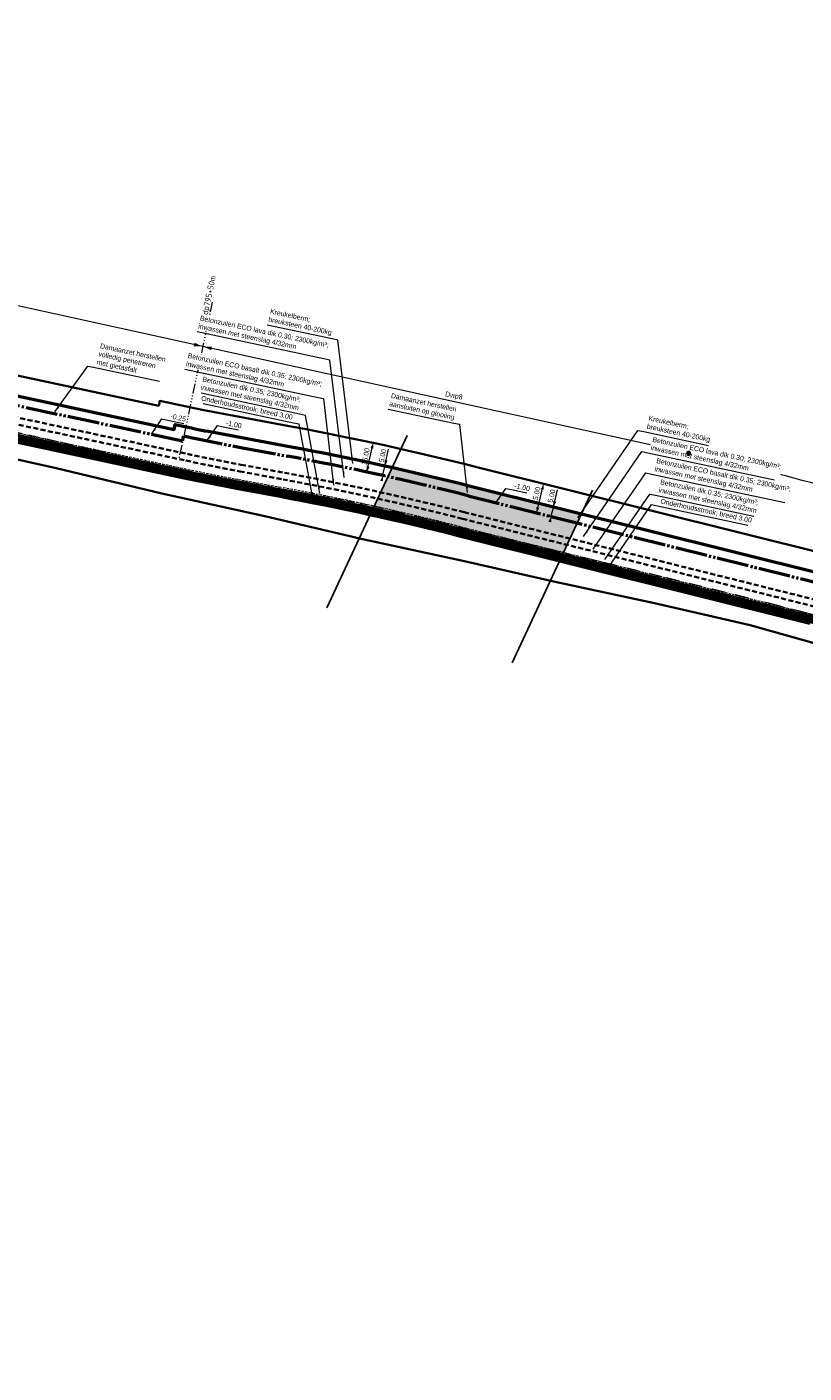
# Model space of a CAD drawing. Header units: metres. Extents: x 63663 to 67388, y 393975 to 407310.
# Tile 16 of 49: x 65280 to 65671, y 402852 to 403528. Entities that reach past the tile are written whole.
import ezdxf
from ezdxf.enums import TextEntityAlignment as Align

# ---------------------------------------------------------------- set-up
doc = ezdxf.new("R2010")
doc.units = ezdxf.units.M
for name, pattern in [('CENTER2', [28.575, 19.05, -3.175, 3.175, -3.175]), ('DOT', [0.25, 0, -0.25]), ('HIDDEN', [0.375, 0.25, -0.125]), ('JIS_09_08', [10.75, 8, -0.55, 0.55, -0.55, 0.55, -0.55]), ('ONDERHOUDSSTROOK', [28, 8, -20]), ('SECTIEGRENS', [10.5, 5, -1, 0.5, -1, 0.5, -1, 0.5, -1])]:
    doc.linetypes.add(name, pattern=pattern)
for name, color, linetype, lineweight in [('BS-PERKOENRIJ', 203, 'DOT', 5), ('maatvoering-leadr', 7, 'Continuous', 30), ('maatvoering-lin', 7, 'Continuous', 30), ('Plts-Dwarsprofiel', 5, 'CENTER2', 70), ('sn-arcering_betonzuilen', 1, 'Continuous', 18), ('sn-arcering_kreukelberm', 253, 'Continuous', 0), ('sn-arcering_lgrijs', 9, 'Continuous', 20), ('TM-Insteek', 211, 'HIDDEN', 13), ('TM-Invloedsgebied', 1, 'Continuous', 18), ('TM-invloedsgrens', 6, 'SECTIEGRENS', 20), ('TM-Kreukelberm', 43, 'Continuous', 50), ('TM-Maatlijnen', 1, 'Continuous', 13), ('TM-Materiaalscheiding', 3, 'HIDDEN', 35), ('TM-Onderhoudsweg', 3, 'Continuous', 35), ('TM-Raster', 41, 'RASTER', 50), ('TM-Teenconstructie', 20, 'JIS_09_08', 50), ('TM-Werkgrens', 62, 'PBZ-WERKGRENS', 35)]:
    doc.layers.add(name, color=color, linetype=linetype, lineweight=lineweight)
doc.layers.add('TM-Arcrand', color=206, linetype='Continuous', plot=False)
doc.styles.add('ISO', font='isocp.shx', dxfattribs={"height": 2.5})
doc.styles.add('StagCAD', font='StagCAD.ttf')
doc.linetypes.add('PBZ-WERKGRENS', pattern='A,5.5,-1.05,["O",StagCAD,S=2,R=0,X=0,Y=-1],-3.45', length=10)
doc.linetypes.add('RASTER', pattern='A,3,-2,[200,RASTER,S=0.75,R=0,X=0,Y=0],-2,3', length=10)
doc.dimstyles.new('GM-maatvoering', dxfattribs={"dimtxt": 2.5, "dimasz": 1, "dimexe": 0, "dimexo": 0, "dimgap": 1, "dimtad": 1, "dimrnd": 0.001, "dimzin": 1, "dimdsep": 46, "dimtxsty": 'StagCAD', "dimblk1": 'DIM_PIJL', "dimblk2": 'DIM_PIJL', "dimsah": 1, "dimcen": 0.09, "dimse1": 1, "dimse2": 1, "dimclrd": 1, "dimclre": 1, "dimclrt": 7, "dimazin": 0, "dimtfac": 1, "dimtix": 1, "dimtmove": 0, "dimatfit": 3, "dimldrblk": 'RAD_PIJL', "dimfxl": 1, "dimtvp": 0.83, "dimtolj": 1, "dimtzin": 0, "dimlwd": 15, "dimarcsym": 0})
doc.dimstyles.new('leader 1_1000', dxfattribs={"dimtxt": 2.5, "dimasz": 3, "dimexe": 0, "dimexo": 0, "dimgap": 1, "dimtad": 1, "dimrnd": 0.001, "dimzin": 1, "dimdsep": 46, "dimtxsty": 'StagCAD', "dimblk1": 'RAD_PIJL', "dimblk2": 'RAD_PIJL', "dimsah": 1, "dimcen": 0.09, "dimse1": 1, "dimse2": 1, "dimclrd": 1, "dimclre": 1, "dimclrt": 7, "dimazin": 0, "dimtfac": 1, "dimtix": 1, "dimtmove": 0, "dimatfit": 0, "dimfxl": 1, "dimtvp": 0.83, "dimtolj": 1, "dimtzin": 0, "dimlwd": 15, "dimarcsym": 0})

# ---------------------------------------------------------------- blocks, each defined once
blk = doc.blocks.new('RAD_PIJL')
at = {"color": 1, "linetype": 'Continuous'}
blk.add_solid([(-2.83, -0.75), (-2.83, 0.75), (0, 0)], dxfattribs=at)
blk = doc.blocks.new('*U25')
at = {"layer": 'TM-invloedsgrens', "flags": 128}
blk.add_lwpolyline([(-35, 0), (0, 0), (45.03, 0)], dxfattribs=at)
at = {"layer": 'TM-invloedsgrens', "color": 3, "lineweight": 35, "style": 'ISO', "width": 0.9}
blk.add_attdef('METRSCH-LZ', text='', height=3, rotation=180, dxfattribs=at).set_placement((-28, 0), align=Align.BOTTOM_LEFT)
blk = doc.blocks.new('ppuntje')
blk.add_lwpolyline([(0, 0, 0, 1.25, 0), (3, 0, 2, 2, 0)], format="xyseb")
blk = doc.blocks.new('DIM_PIJL')
at = {"color": 1}
blk.add_line((0, 1.41), (0, -1.41), dxfattribs=at)
at = {"color": 1, "linetype": 'ByBlock'}
blk.add_solid([(-2.83, -0.75), (-2.83, 0.75), (0, 0)], dxfattribs=at)
blk = doc.blocks.new('*D87')
at = {"layer": 'Defpoints', "color": 0, "transparency": 16777216}
for p in [(65454.25, 403318.67), (65457.31, 403318.01), (65454.19, 403303.34)]:
    blk.add_point(p, dxfattribs=at)
at = {"layer": 'maatvoering-lin', "color": 1, "lineweight": 15, "transparency": 16777216}
blk.add_line((65451.33, 403304.98), (65454.04, 403317.69), dxfattribs=at)
for p, rotation in [((65454.25, 403318.67), 77.96357706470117), ((65451.12, 403304), 257.9635770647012)]:
    blk.add_blockref('DIM_PIJL', p, dxfattribs=dict(at, rotation=rotation))
at = {"layer": 'maatvoering-lin', "color": 7, "transparency": 16777216, "insert": (65450.48, 403311.8), "char_height": 2.5, "attachment_point": 5, "rotation": 77.96358, "style": 'StagCAD'}
blk.add_mtext('\\A1;15.00', dxfattribs=at)
blk = doc.blocks.new('*D88')
at = {"layer": 'Defpoints', "color": 0, "transparency": 16777216}
for p in [(65539.93, 403298.07), (65540.17, 403298.01), (65536.59, 403283.44)]:
    blk.add_point(p, dxfattribs=at)
at = {"layer": 'maatvoering-lin', "color": 1, "lineweight": 15, "transparency": 16777216}
blk.add_line((65536.59, 403284.47), (65539.69, 403297.1), dxfattribs=at)
for p, rotation in [((65539.93, 403298.07), 76.18646769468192), ((65536.35, 403283.5), 256.1864676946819)]:
    blk.add_blockref('DIM_PIJL', p, dxfattribs=dict(at, rotation=rotation))
at = {"layer": 'maatvoering-lin', "color": 7, "transparency": 16777216, "insert": (65536.21, 403292.35), "char_height": 2.5, "attachment_point": 5, "rotation": 76.18647, "style": 'StagCAD'}
blk.add_mtext('\\A1;15.00', dxfattribs=at)
blk = doc.blocks.new('*D89')
at = {"layer": 'Defpoints', "color": 0, "transparency": 16777216}
for p in [(65459.86, 403307.21), (65460.2, 403307.13), (65458.79, 403302.32)]:
    blk.add_point(p, dxfattribs=at)
at = {"layer": 'maatvoering-lin', "color": 1, "lineweight": 15, "transparency": 16777216}
for p, q in [((65460.2, 403307.13), (65462.01, 403315.44)), ((65459.34, 403303.22), (65459.98, 403306.15)), ((65460.2, 403307.13), (65459.98, 403306.15)), ((65460.41, 403308.11), (65460.62, 403309.09)), ((65458.92, 403301.27), (65458.71, 403300.29)), ((65459.13, 403302.25), (65459.34, 403303.22))]:
    blk.add_line(p, q, dxfattribs=at)
for p, rotation in [((65460.2, 403307.13), 257.693223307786), ((65459.13, 403302.25), 77.69322330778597)]:
    blk.add_blockref('DIM_PIJL', p, dxfattribs=dict(at, rotation=rotation))
at = {"layer": 'maatvoering-lin', "color": 7, "transparency": 16777216, "insert": (65459.01, 403312.25), "char_height": 2.5, "attachment_point": 5, "rotation": 77.69322, "style": 'StagCAD'}
blk.add_mtext('\\A1;5.00', dxfattribs=at)
blk = doc.blocks.new('*D90')
at = {"layer": 'Defpoints', "color": 0, "transparency": 16777216}
for p in [(65543.78, 403286.8), (65544.85, 403286.54), (65542.59, 403281.94)]:
    blk.add_point(p, dxfattribs=at)
at = {"layer": 'maatvoering-lin', "color": 1, "lineweight": 15, "transparency": 16777216}
for p, q in [((65544.85, 403286.54), (65546.95, 403295.09)), ((65543.9, 403282.65), (65544.61, 403285.56)), ((65544.85, 403286.54), (65544.61, 403285.56)), ((65545.09, 403287.51), (65545.33, 403288.48)), ((65543.42, 403280.71), (65543.19, 403279.74)), ((65543.66, 403281.68), (65543.9, 403282.65))]:
    blk.add_line(p, q, dxfattribs=at)
for p, rotation in [((65544.85, 403286.54), 256.2234933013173), ((65543.66, 403281.68), 76.22349330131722)]:
    blk.add_blockref('DIM_PIJL', p, dxfattribs=dict(at, rotation=rotation))
at = {"layer": 'maatvoering-lin', "color": 7, "transparency": 16777216, "insert": (65543.87, 403291.98), "char_height": 2.5, "attachment_point": 5, "rotation": 76.22349, "style": 'StagCAD'}
blk.add_mtext('\\A1;5.00', dxfattribs=at)
blk = doc.blocks.new('punt')
at = {"layer": 'Plts-Dwarsprofiel', "linetype": 'Continuous', "lineweight": 35, "ltscale": 0.5, "const_width": 1.25}
blk.add_lwpolyline([(-0.625, 0, 1), (0.625, 0, 1)], format="xyb", close=True, dxfattribs=at)

msp = doc.modelspace()

# ---------------------------------------------------------------- hatches: boundary and pattern name
at = {"layer": 'sn-arcering_kreukelberm'}
h = msp.add_hatch(dxfattribs=at)
h.set_pattern_fill('GRAVEL', color=256, scale=0.1, angle=284.09, style=0)
h.set_pattern_definition([(108.71015542, (394831.0828, 653590.92197), (-9.98992415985, 28.90818941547), [0.34172144, -33.83048364]), (65.667108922, (394830.97318, 653591.24563), (-12.70259920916, -27.82311940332), [0.58640472, -58.054048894]), (13.20781502, (394831.2148, 653591.77994), (-36.796319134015, -8.47552347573), [0.41348152, -40.934722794]), (147.97105692, (394831.14588, 653592.95458), (43.05684374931, -27.07766249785), [0.53400452, -52.866437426]), (173.5310221, (394830.69316, 653593.23778), (32.795652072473, -3.842603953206), [0.5236337, -51.839807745]), (237.97105692, (394830.17286, 653593.29678), (27.07766249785, 43.05684374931), [0.53400452, -52.866437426]), (278.391608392, (394829.88965, 653592.84406), (-5.98925709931, 41.226316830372), [0.70619366, -69.913115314]), (312.952696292, (394829.99271, 653592.14543), (40.028042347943, -42.85392194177), [0.66671952, -66.005256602]), (2.12693354, (394830.44701, 653591.65745), (38.74005046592, 1.55925940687), [0.535813, -53.045545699]), (55.93372622, (394830.98245, 653591.67733), (-15.889463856, -23.12185412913), [0.61171328, -29.97393695]), (103.094805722, (394831.32511, 653592.18407), (-9.447389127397, 40.254451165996), [0.79107792, -78.316772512]), (19.51144275, (394829.89303, 653590.77416), (21.99192535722, 8.04619283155), [0.27000454, -26.730565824]), (52.16660232, (394830.14753, 653590.86434), (-20.59072905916, -26.308718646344), [0.51368198, -50.854638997]), (105.6973679, (394830.4626, 653591.27), (-2.214998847, 1.243133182), [0.35920934, -3.232893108]), (83.89595843, (394830.81542, 653591.27592), (-1.78566821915, -13.56126059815), [0.19344132, -19.150622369]), (172.49877741, (394830.836, 653591.46826), (7.8881297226, -1.5144006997), [0.27356562, -13.40475299]), (271.66112445, (394830.56477, 653591.50398), (0.7005981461, -9.13126290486), [0.44431966, -14.366298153]), (42.2624191, (394830.57765, 653591.05985), (-4.7012652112, -3.1868645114), [0.32128714, -7.710898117]), (257.086908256, (394831.55701, 653592.75296), (-5.786335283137, -25.87938801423), [0.450088, -44.558826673]), (311.04354386, (394831.45643, 653592.31426), (-19.392454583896, 22.534460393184), [0.37759894, -37.382215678]), (173.89595843, (394831.02065, 653590.81122), (13.56126059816, -1.78566821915), [0.3868801, -18.957183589]), (224.30782759, (394830.63596, 653590.85236), (19.07632836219, 18.42058892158), [0.450088, -44.558826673]), (220.1413227, (394830.1837, 653593.5237), (10.6456636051, 8.58872786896), [0.4340352, -21.267734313]), (175.47250852, (394829.8519, 653593.2439), (30.58065322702, -2.599470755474), [0.36367212, -36.00359338]), (307.49877741, (394828.7932, 653592.0322), (8.58872786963, -10.64566360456), [0.3868801, -18.957183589]), (258.05139256, (394829.02873, 653591.72526), (7.300735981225, 33.767517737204), [0.42578274, -42.15237598]), (310.1413227, (394829.40235, 653593.11755), (-8.58872786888, 10.64566360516), [0.2170176, -21.484751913]), (342.0073004, (394828.8678, 653592.1651), (10.1031285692, -2.7575338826), [0.1295146, -12.821994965]), (46.66112445, (394828.991, 653592.1251), (-5.9443983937, -5.4018633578), [0.5236337, -9.949054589]), (66.70637388, (394829.35036, 653592.50594), (-10.21633297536, -23.393121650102), [0.485267, -48.041364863]), (184.38743545, (394830.3654, 653591.61586), (5.6731308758, -0.2712675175), [0.36632388, -8.79177636]), (233.854594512, (394830.00017, 653591.58783), (-25.563261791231, -35.168714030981), [0.63955676, -63.316009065]), (301.64276382, (394829.62293, 653591.07138), (-10.53245919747, 17.56192766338), [0.26150824, -25.889392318]), (330.6973679, (394829.76, 653590.8487), (3.458132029, 0.971865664), [0.1524, -2.3876]), (0.95380508, (394829.44167, 653592.51294), (-20.4775246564, -0.15806310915), [0.35286696, -34.933940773]), (288.71015542, (394829.7945, 653592.51882), (9.98992415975, -28.9081894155), [0.68344288, -33.4887622]), (240.6973679, (394830.0137, 653591.8715), (0.971865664, -3.458132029), [0.6604, -1.8796]), (206.00221442, (394829.69051, 653591.29559), (-27.9363237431, -13.44805620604), [0.40160956, -39.759316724]), (134.75197202, (394829.32956, 653591.11952), (-7.6168622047, 7.1875315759), [0.36982908, -18.121650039]), (88.343343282, (394829.06918, 653591.38216), (1.469542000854, 54.51630991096), [0.6021451, -59.612464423]), (56.123446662, (394829.08659, 653591.98406), (18.375730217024, 27.551851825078), [0.63702946, -63.065846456])])
edge = h.paths.add_edge_path()
edge.add_line((65558.952, 403283.029), (65503.204, 403296.916))
edge.add_arc((65153.179, 401919.721), 1420.98, 75.739761, 77.370707)
edge.add_line((65463.865, 403306.32), (65461.702, 403301.681))
edge.add_arc((65153.177, 401919.711), 1415.989, 75.739286, 77.415083, ccw=False)
edge.add_line((65501.984, 403292.067), (65556.799, 403278.412))
edge.add_line((65556.799, 403278.412), (65558.952, 403283.029))
at = {"layer": 'sn-arcering_lgrijs'}
h = msp.add_hatch(color=256, dxfattribs=at)
h.dxf.hatch_style = 1
edge = h.paths.add_edge_path()
edge.add_line((65551.684, 403267.444), (65556.799, 403278.412))
edge.add_line((65556.799, 403278.412), (65501.984, 403292.067))
edge.add_arc((65153.179, 401919.721), 1415.98, 75.739281, 77.415089)
edge.add_line((65461.702, 403301.681), (65456.559, 403290.654))
edge.add_arc((65153.179, 401919.721), 1404.1, 75.738128, 77.52184, ccw=False)
edge.add_arc((1544873.313, 6342005.496), 6120212.589, 256.0119559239, 256.0124633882)

# ---------------------------------------------------------------- linework, layer by layer
at = {"layer": 'TM-Arcrand'}
for p, q in [((65430.981, 403235.804), (65471.379, 403322.432)), ((65524.075, 403208.24), (65564.473, 403294.868))]:
    msp.add_line(p, q, dxfattribs=at)
at = {"layer": 'TM-Maatlijnen', "ltscale": 5}
msp.add_lwpolyline([(65301.703, 403381.749), (64833.286, 403484.519)], dxfattribs=at)
at = {"layer": 'TM-Werkgrens', "flags": 128}
msp.add_lwpolyline([(66091.823, 402978.246), (66098.745, 402979.369), (66093.869, 403010.092), (66088.888, 403031.907), (66085.677, 403040.632), (66077.824, 403047.283), (66053.814, 403061.638), (66010.333, 403088.801), (65987.924, 403103.531), (65978.604, 403108.714), (65968.609, 403112.299), (65959.344, 403114.912), (65946.522, 403119.095), (65939.714, 403122.18), (65931.215, 403126.652), (65917.738, 403104.967), (65913.381, 403095.655), (65912.51, 403092.195), (65868.939, 403112.413, 0.4139956), (65854.334, 403107.072), (65758.414, 402900.754), (65764.406, 402896.423), (65757.125, 402886.347), (65741.124, 402897.909), (65748.405, 402907.986), (65753.461, 402904.332), (65853.525, 403119.564), (65851.712, 403120.406), (65858.434, 403134.894), (65869.557, 403156.578), (65858.596, 403164.339), (65835.588, 403171.051), (65787.274, 403185.236), (65739.284, 403199.333), (65697.318, 403211.988), (65643.672, 403227.098), (65595.608, 403238.149), (65545.653, 403248.907), (65499.327, 403259.459), (65448.219, 403270.5), (65399.778, 403281.793), (65348.151, 403293.181), (65294.969, 403305.949), (65253.631, 403315.137), (65202.398, 403326.118), (65155.625, 403335.859), (65102.821, 403347.05), (65056.278, 403356.727), (65004.156, 403368.596), (64959.162, 403377.836), (64911.945, 403388.17), (64861.561, 403398.897), (64839.904, 403403.166), (64828.241, 403404.072), (64817.856, 403405.073), (64809.744, 403401.502), (64802.805, 403393.95), (64773.018, 403359.037), (64756.101, 403342.861), (64739.309, 403333.031), (64712.707, 403320.941)], format="xyb", dxfattribs=at)

# ---------------------------------------------------------------- block references
at = {"layer": 'TM-Invloedsgebied'}
for p, xscale, yscale, zscale, rotation in [((65368.683, 403367.054), 1.499999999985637, 1.499999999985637, 1.499999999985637, 167.6254809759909), ((65368.679, 403367.055), -1.499999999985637, 1.499999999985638, 1.499999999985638, 167.7683604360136)]:
    msp.add_blockref('ppuntje', p, dxfattribs=dict(at, xscale=xscale, yscale=yscale, zscale=zscale, rotation=rotation))
at = {"layer": 'TM-invloedsgrens', "rotation": 257.9478852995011}
msp.add_blockref('*U25', (65366.135, 403355.136), dxfattribs=at).add_auto_attribs({'METRSCH-LZ': 'dp795+50m'})

# ---------------------------------------------------------------- dimensions: what is measured, and where the dimension line sits
at = {"layer": 'maatvoering-lin'}
dim = msp.add_aligned_dim(p1=(65454.185, 403303.343), p2=(65457.313, 403318.014), distance=3.136, dimstyle='GM-maatvoering', dxfattribs=at)
dim.commit()
dim.dimension.update_dxf_attribs({"geometry": '*D87', "text_midpoint": (65450.482, 403311.802)})
for base, p1, p2, angle, picture, middle in [((65460.197, 403307.132), (65458.79, 403302.32), (65459.856, 403307.206), 77.693223, '*D89', (65461.21, 403311.773)), ((65539.932, 403298.068), (65536.587, 403283.44), (65540.17, 403298.01), 76.186468, '*D88', (65538.395, 403291.818)), ((65544.853, 403286.536), (65542.594, 403281.941), (65543.785, 403286.798), 76.223493, '*D90', (65546.057, 403291.445))]:
    dim = msp.add_linear_dim(base=base, p1=p1, p2=p2, angle=angle, dimstyle='GM-maatvoering', dxfattribs=at)
    dim.commit()
    dim.dimension.update_dxf_attribs({"geometry": picture, "text_midpoint": middle, "dimtype": 161})

# ---------------------------------------------------------------- leaders
at = {"layer": 'maatvoering-leadr', "annotation_type": 0, "has_hookline": 1, "horizontal_direction": (0.978159, -0.207857, 0)}
for points, hookline_direction, text_width in [([(65294.411, 403334.18), (65310.905, 403357.226), (65313.84, 403356.602)], 0, 32.75), ([(65342.834, 403323.02), (65348.136, 403330.734), (65351.07, 403330.11)], 0, 7.25), ([(65501.599, 403293.714), (65497.752, 403327.835), (65494.817, 403328.459)], 1, 32.75), ([(65370.752, 403319.649), (65376.053, 403327.363), (65378.988, 403326.74)], 0, 6.75), ([(65515.945, 403288.589), (65520.904, 403295.804), (65523.838, 403295.18)], 0, 6.75), ([(65572.033, 403255.443), (65594.172, 403287.656), (65597.107, 403287.032)], 0, 45.375)]:
    msp.add_leader(points, dimstyle='leader 1_1000', override={"dimgap": 1, "dimtad": 1}, dxfattribs=dict(at, hookline_direction=hookline_direction, text_width=text_width))

# ---------------------------------------------------------------- next in the draw order: texts
at = {"layer": 'maatvoering-leadr', "color": 7, "insert": (65462.012, 403336.452), "char_height": 2.5, "attachment_point": 7, "rotation": 348.003175, "style": 'StagCAD', "bg_fill": 3, "box_fill_scale": 1.2, "bg_fill_color": 256, "bg_fill_transparency": 0}
msp.add_mtext('\\A1;Damaanzet herstellen\\Paansluiten op glooiing', dxfattribs=at)

# ---------------------------------------------------------------- next in the draw order: hatches: boundary and pattern name
at = {"layer": 'sn-arcering_betonzuilen'}
h = msp.add_hatch(dxfattribs=at)
h.set_pattern_fill('HONEY', color=256, scale=0.3, angle=344.09, style=0)
h.set_pattern_definition([(332.09317462, (214203.785, 788869.8239), (1.648677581, 0.060257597), [0.9525, -1.905]), (92.09317462, (214203.785, 788869.8239), (-0.8765234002, 1.3976678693), [0.9525, -1.905]), (32.09317462, (214203.785, 788869.8239), (0.7721541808, 1.4579254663), [-1.905, 0.9525])])
edge = h.paths.add_edge_path()
edge.add_line((64697.097, 403344.2), (64696.847, 403358.437))
edge.add_arc((64681.859, 403474.877), 117.4, 257.327595, 277.334561, ccw=False)
edge.add_line((64656.104, 403360.336), (64652.295, 403347.467))
edge.add_arc((64683.83, 403471.072), 127.564, 255.687722, 275.969697)
edge = h.paths.add_edge_path()
edge.add_line((65556.799, 403278.412), (65461.702, 403301.681))
edge.add_line((65461.702, 403301.681), (65454.351, 403285.918))
edge.add_arc((65152.155, 401915.402), 1403.438, 75.740524, 77.565343, ccw=False)
edge.add_line((65497.84, 403275.6), (65549.488, 403262.735))
edge.add_line((65549.488, 403262.735), (65556.799, 403278.412))

# ---------------------------------------------------------------- next in the draw order: linework, layer by layer
at = {"layer": 'BS-PERKOENRIJ'}
msp.add_lwpolyline([(65255.323, 403328.461), (65313.082, 403315.443), (65351.285, 403306.183), (65406.254, 403295.994), (65453.088, 403287.325), (65502.063, 403275.375), (65550.772, 403263.434), (65555.505, 403262.258), (65600.086, 403251.373), (65647.614, 403239.656), (65699.761, 403226.122), (65743.382, 403214.626), (65791.184, 403202.175), (65841.666, 403189.418), (65893.881, 403171.355), (65920.597, 403159.17), (65940.167, 403148.164), (65974.45, 403127.732), (66009.328, 403106.207), (66050.891, 403079.908)], dxfattribs=at)
at = {"layer": 'TM-Maatlijnen', "ltscale": 5}
msp.add_lwpolyline([(65489.814, 403340.478), (65301.703, 403381.749)], dxfattribs=at)
msp.add_lwpolyline([(66180.335, 402943.284), (66170.583, 403034.558, 0.2326511), (66123.418, 403109.186), (65999.646, 403185.073, 0.0661749), (65879.211, 403238.547), (65690.729, 403293.91, 0.0174323), (65623.203, 403311.213), (65489.814, 403340.478)], format="xyb", dxfattribs=at)

# ---------------------------------------------------------------- next in the draw order: texts
at = {"layer": 'maatvoering-leadr', "color": 7, "char_height": 2.5, "attachment_point": 7, "rotation": 348.003175, "style": 'StagCAD', "bg_fill": 3, "box_fill_scale": 1.2, "bg_fill_color": 256, "bg_fill_transparency": 0}
for s, insert in [('\\A1;Damaanzet herstellen\\Pvolledig penetreren\\Pmet gietasfalt', (65315.026, 403357.373)), ('\\A1;Dwp8', (65490.123, 403341.413)), ('-1.00', (65525.024, 403295.95)), ('\\A1;Onderhoudsstrook; breed 3.00', (65598.293, 403287.803))]:
    msp.add_mtext(s, dxfattribs=dict(at, insert=insert))

# ---------------------------------------------------------------- next in the draw order: leaders
at = {"layer": 'maatvoering-leadr', "annotation_type": 0, "has_hookline": 1, "hookline_direction": 0, "horizontal_direction": (0.978159, -0.207857, 0)}
for points, text_width in [([(65557.068, 403280.964), (65587.296, 403324.946), (65590.231, 403324.322)], 32.25), ([(65570.627, 403260.153), (65593.186, 403292.977), (65596.121, 403292.354)], 49.5)]:
    msp.add_leader(points, dimstyle='leader 1_1000', override={"dimgap": 1, "dimtad": 1}, dxfattribs=dict(at, text_width=text_width))

# ---------------------------------------------------------------- next in the draw order: texts
at = {"layer": 'maatvoering-leadr', "color": 7, "char_height": 2.5, "attachment_point": 7, "rotation": 348.003175, "style": 'StagCAD', "bg_fill": 3, "box_fill_scale": 1.2, "bg_fill_color": 256, "bg_fill_transparency": 0}
for s, insert in [('Kreukelberm;\\Pbreuksteen 40-200kg', (65591.417, 403325.093)), ('\\A1;Betonzuilen dik 0.35; 2300kg/m³;\\Pinwassen met steenslag 4/32mm', (65597.307, 403293.124))]:
    msp.add_mtext(s, dxfattribs=dict(at, insert=insert))

# ---------------------------------------------------------------- next in the draw order: leaders
at = {"layer": 'maatvoering-leadr', "annotation_type": 0, "has_hookline": 1, "hookline_direction": 0, "text_width": 67.375, "horizontal_direction": (0.978159, -0.207857, 0)}
msp.add_leader([(65564.817, 403265.213), (65591.214, 403303.62), (65594.148, 403302.996)], dimstyle='leader 1_1000', override={"dimgap": 1, "dimtad": 1}, dxfattribs=at)

# ---------------------------------------------------------------- next in the draw order: texts
at = {"layer": 'maatvoering-leadr', "color": 7, "insert": (65595.334, 403303.767), "char_height": 2.5, "attachment_point": 7, "rotation": 348.003175, "style": 'StagCAD', "bg_fill": 3, "box_fill_scale": 1.2, "bg_fill_color": 256, "bg_fill_transparency": 0}
msp.add_mtext('\\A1;Betonzuilen ECO basalt dik 0.35; 2300kg/m³;\\Pinwassen met steenslag 4/32mm', dxfattribs=at)

# ---------------------------------------------------------------- next in the draw order: leaders
at = {"layer": 'maatvoering-leadr', "annotation_type": 0, "has_hookline": 1, "hookline_direction": 0, "text_width": 64.125, "horizontal_direction": (0.978159, -0.207857, 0)}
msp.add_leader([(65559.986, 403271.696), (65589.241, 403314.263), (65592.176, 403313.639)], dimstyle='leader 1_1000', override={"dimgap": 1, "dimtad": 1}, dxfattribs=at)

# ---------------------------------------------------------------- next in the draw order: texts
at = {"layer": 'maatvoering-leadr', "color": 7, "insert": (65593.362, 403314.409), "char_height": 2.5, "attachment_point": 7, "rotation": 348.003175, "style": 'StagCAD', "bg_fill": 3, "box_fill_scale": 1.2, "bg_fill_color": 256, "bg_fill_transparency": 0}
msp.add_mtext('\\A1;Betonzuilen ECO lava dik 0.30; 2300kg/m³;\\Pinwassen met steenslag 4/32mm', dxfattribs=at)

# ---------------------------------------------------------------- next in the draw order: linework, layer by layer
at = {"layer": 'TM-Materiaalscheiding', "ltscale": 10}
msp.add_lwpolyline([(64654.718, 403355.402, 0.2796054), (64773.866, 403393.715), (64797.795, 403421.771, -0.2755657), (64819.975, 403429.289), (65046.026, 403380.88, -0.0046704), (65064.309, 403376.785, 0.0046704), (65082.592, 403372.691), (65360.917, 403313.087, 0.0069222), (65387.865, 403307.705), (65409.703, 403303.657, -0.0164097), (65499.917, 403283.853), (65676.692, 403239.818), (65839.339, 403197.006, -0.0653525), (65937.533, 403156.883, -0.0148711), (66052.183, 403086.88)], format="xyb", dxfattribs=at)
at = {"layer": 'TM-Teenconstructie', "ltscale": 2}
msp.add_lwpolyline([(64656.123, 403360.33, 0.2427615), (64760.335, 403387.542), (64759.707, 403388.224, 0.0298556), (64769.034, 403397.851), (64792.956, 403425.898, -0.2755657), (64821.307, 403435.508), (65041.974, 403388.251, -0.0015702), (65066.325, 403382.633, 0.0015702), (65090.676, 403377.014), (65358.558, 403319.646), (65359.092, 403322.14), (65362.691, 403321.369, 0.0069222), (65389.408, 403316.033), (65411.247, 403311.985, -0.0164061), (65501.984, 403292.067), (65678.793, 403248.023), (65841.495, 403205.197, -0.0653525), (65941.73, 403164.24, -0.0113773), (66030.155, 403111.094)], format="xyb", dxfattribs=at)
at = {"layer": 'TM-Werkgrens', "flags": 128}
msp.add_lwpolyline([(64655.81, 403376.594, 0.2588739), (64749.374, 403397.454), (64782.515, 403436.309, -0.2755657), (64823.265, 403450.122), (65040.517, 403403.596), (65040.529, 403403.593, -0.0015702), (65064.972, 403397.953, 0.0015702), (65089.231, 403392.355), (65346.558, 403337.256), (65347.09, 403339.749), (65368.296, 403335.202), (65413.981, 403326.734, -0.0163998), (65505.644, 403306.614), (65682.515, 403262.555), (65845.314, 403219.703, -0.0653525), (65949.162, 403177.269, -0.0093527), (65974.221, 403162.329), (66106.069, 403079.459, -0.2257318), (66131.342, 403039.534), (66153.197, 402864.216)], format="xyb", dxfattribs=at)

# ---------------------------------------------------------------- next in the draw order: block references
at = {"layer": 'Plts-Dwarsprofiel', "rotation": 348.0031746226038}
msp.add_blockref('punt', (65612.722, 403313.512), dxfattribs=at)

# ---------------------------------------------------------------- next in the draw order: texts
at = {"layer": 'maatvoering-leadr', "color": 7, "char_height": 2.5, "attachment_point": 7, "rotation": 348.003175, "style": 'StagCAD', "bg_fill": 3, "box_fill_scale": 1.2, "bg_fill_color": 256, "bg_fill_transparency": 0}
for s, insert in [('-0.25', (65352.256, 403330.881)), ('-1.00', (65380.174, 403327.51))]:
    msp.add_mtext(s, dxfattribs=dict(at, insert=insert))

# ---------------------------------------------------------------- next in the draw order: linework, layer by layer
at = {"layer": 'TM-Insteek', "ltscale": 5}
msp.add_lwpolyline([(64652.544, 403348.436, 0.2850966), (64779.837, 403388.604), (64803.775, 403416.67), (64803.775, 403416.67, -0.2755657), (64818.329, 403421.603), (65359.345, 403305.743, 0.0069222), (65386.496, 403300.321), (65408.334, 403296.273), (65408.334, 403296.273, -0.0164129), (65498.084, 403276.57), (65674.828, 403232.543), (65837.428, 403189.743, -0.0653525), (65933.811, 403150.36, -0.0205483), (66090.567, 403052.188, -0.2162347), (66101.264, 403034.515), (66107.769, 402979.82)], format="xyb", dxfattribs=at)
at = {"layer": 'TM-Kreukelberm'}
msp.add_lwpolyline([(65086.952, 403382.618), (65354.247, 403325.376), (65354.779, 403327.87), (65359.568, 403326.844, 0.0069222), (65373.144, 403324.133), (65412.158, 403316.901, -0.016404), (65503.204, 403296.916), (65680.034, 403252.867), (65842.768, 403210.032, -0.0653525), (65944.207, 403168.583)], format="xyb", dxfattribs=at)
at = {"layer": 'TM-Materiaalscheiding', "ltscale": 10}
msp.add_lwpolyline([(64653.832, 403352.633, 0.2852031), (64776.563, 403391.407), (64800.496, 403419.467, -0.2755657), (64819.232, 403425.818), (65045.289, 403377.407, -0.0028027), (65063.583, 403373.382, 0.0028027), (65081.878, 403369.357), (65360.203, 403309.752, 0.0069222), (65387.243, 403304.352), (65409.082, 403300.304, -0.0164111), (65499.085, 403280.546), (65675.845, 403236.515), (65838.471, 403193.708, -0.0653525), (65935.843, 403153.921, -0.0148716), (66050.323, 403084.022), (66083.531, 403062.197, -0.0012704), (66093.003, 403055.744, -0.2162347), (66105.544, 403035.024), (66108.261, 403012.174), (66110.947, 402987.814), (66120.76, 402905.294), (66131.713, 402906.597)], format="xyb", dxfattribs=at)
at = {"layer": 'TM-Onderhoudsweg', "linetype": 'ONDERHOUDSSTROOK', "ltscale": 0.75, "flags": 128}
msp.add_lwpolyline([(64651.926, 403346.013, 3, 3, 0.2851057), (64781.736, 403386.978, 3, 3, 0), (64805.678, 403415.048, 3, 3, -0.2755657), (64817.806, 403419.159, 3, 3, 0), (65358.821, 403303.299, 3, 3, 0.0069222), (65386.04, 403297.863, 3, 3, 0), (65407.879, 403293.815, 3, 3, 0), (65407.879, 403293.815, 3, 3, -0.0164139), (65497.474, 403274.146, 3, 3, 0), (65674.208, 403230.121, 3, 3, 0), (65836.791, 403187.325, 3, 3, -0.0646663), (65931.644, 403148.718, 3, 3, -0.0206671), (66089.155, 403050.126, 3, 3, -0.2162347), (66098.781, 403034.22, 3, 3, 0), (66103.14, 402997.57, 0, 0, 0)], format="xyseb", dxfattribs=at)
at = {"layer": 'TM-Onderhoudsweg'}
for points in [[(64652.297, 403347.467, 0.2851003), (64780.597, 403387.954), (64804.536, 403416.021, -0.2755657), (64818.12, 403420.626), (65359.135, 403304.765, 0.0069222), (65386.314, 403299.337), (65408.152, 403295.29, -0.0164133), (65497.84, 403275.6), (65674.58, 403231.574), (65837.173, 403188.776, -0.0653525), (65933.316, 403149.491, -0.0205483), (66090.002, 403051.363, -0.2162347), (66100.271, 403034.397), (66104.62, 402997.829), (66107.493, 402981.397, -0.0136821), (66107.958, 402978.23), (66108.613, 402972.72)], [(64651.555, 403344.56, 0.2851111), (64782.876, 403386.003), (64806.819, 403414.074, -0.2755657), (64817.491, 403417.692), (65358.507, 403301.832, 0.0069222), (65385.767, 403296.388), (65407.605, 403292.34, -0.0164146), (65497.108, 403272.691), (65673.835, 403228.668), (65836.409, 403185.875, -0.0653525), (65931.829, 403146.886, -0.0205483), (66088.307, 403048.888, -0.2162347), (66097.292, 403034.043), (66103.619, 402980.837)]]:
    msp.add_lwpolyline(points, format="xyb", dxfattribs=at)
at = {"layer": 'TM-Raster'}
msp.add_lwpolyline([(64817.387, 403417.203), (65358.402, 403301.343, 0.0069222), (65385.676, 403295.896), (65407.514, 403291.848, -0.0164148), (65496.986, 403272.206), (65673.711, 403228.184)], format="xyb", dxfattribs=at)

# ---------------------------------------------------------------- next in the draw order: leaders
at = {"layer": 'maatvoering-leadr', "annotation_type": 0, "has_hookline": 1, "hookline_direction": 1, "text_width": 45.375, "horizontal_direction": (0.978159, -0.207857, 0)}
msp.add_leader([(65424.011, 403290.933), (65417.148, 403327.992), (65414.214, 403328.616)], dimstyle='leader 1_1000', override={"dimgap": 1, "dimtad": 1}, dxfattribs=at)

# ---------------------------------------------------------------- next in the draw order: texts
at = {"layer": 'maatvoering-leadr', "color": 7, "insert": (65413.443, 403329.802), "char_height": 2.5, "attachment_point": 9, "rotation": 348.003175, "style": 'StagCAD', "bg_fill": 3, "box_fill_scale": 1.2, "bg_fill_color": 256, "bg_fill_transparency": 0}
msp.add_mtext('\\A1;Onderhoudsstrook; breed 3.00', dxfattribs=at)

# ---------------------------------------------------------------- next in the draw order: leaders
at = {"layer": 'maatvoering-leadr', "annotation_type": 0, "has_hookline": 1, "hookline_direction": 1, "horizontal_direction": (0.978159, -0.207857, 0)}
for points, text_width in [([(65444.046, 403308.282), (65436.551, 403370.278), (65433.616, 403370.901)], 32.25), ([(65427.476, 403293.291), (65420.213, 403332.453), (65417.278, 403333.076)], 49.5)]:
    msp.add_leader(points, dimstyle='leader 1_1000', override={"dimgap": 1, "dimtad": 1}, dxfattribs=dict(at, text_width=text_width))

# ---------------------------------------------------------------- next in the draw order: texts
at = {"layer": 'maatvoering-leadr', "color": 7, "char_height": 2.5, "rotation": 348.003175, "style": 'StagCAD', "bg_fill": 3, "box_fill_scale": 1.2, "bg_fill_color": 256, "bg_fill_transparency": 0}
for s, insert, attachment_point in [('Kreukelberm;\\Pbreuksteen 40-200kg', (65401.3, 403378.791), 7), ('\\A1;Betonzuilen dik 0.35; 2300kg/m³;\\Pinwassen met steenslag 4/32mm', (65416.508, 403334.262), 9)]:
    msp.add_mtext(s, dxfattribs=dict(at, insert=insert, attachment_point=attachment_point))

# ---------------------------------------------------------------- next in the draw order: leaders
at = {"layer": 'maatvoering-leadr', "annotation_type": 0, "has_hookline": 1, "hookline_direction": 1, "text_width": 67.375, "horizontal_direction": (0.978159, -0.207857, 0)}
msp.add_leader([(65434.508, 403297.342), (65429.522, 403340.698), (65426.587, 403341.322)], dimstyle='leader 1_1000', override={"dimgap": 1, "dimtad": 1}, dxfattribs=at)

# ---------------------------------------------------------------- next in the draw order: texts
at = {"layer": 'maatvoering-leadr', "color": 7, "insert": (65359.913, 403356.512), "char_height": 2.5, "attachment_point": 7, "rotation": 348.003175, "style": 'StagCAD', "bg_fill": 3, "box_fill_scale": 1.2, "bg_fill_color": 256, "bg_fill_transparency": 0}
msp.add_mtext('\\A1;Betonzuilen ECO basalt dik 0.35; 2300kg/m³;\\Pinwassen met steenslag 4/32mm', dxfattribs=at)

# ---------------------------------------------------------------- next in the draw order: leaders
at = {"layer": 'maatvoering-leadr', "annotation_type": 0, "has_hookline": 1, "hookline_direction": 1, "text_width": 64.125, "horizontal_direction": (0.978159, -0.207857, 0)}
msp.add_leader([(65439.68, 403301.211), (65432.483, 403360.246), (65429.548, 403360.87)], dimstyle='leader 1_1000', override={"dimgap": 1, "dimtad": 1}, dxfattribs=at)

# ---------------------------------------------------------------- next in the draw order: texts
at = {"layer": 'maatvoering-leadr', "color": 7, "insert": (65366.053, 403375.385), "char_height": 2.5, "attachment_point": 7, "rotation": 348.003175, "style": 'StagCAD', "bg_fill": 3, "box_fill_scale": 1.2, "bg_fill_color": 256, "bg_fill_transparency": 0}
msp.add_mtext('\\A1;Betonzuilen ECO lava dik 0.30; 2300kg/m³;\\Pinwassen met steenslag 4/32mm', dxfattribs=at)

doc.saveas('drawing.dxf')
